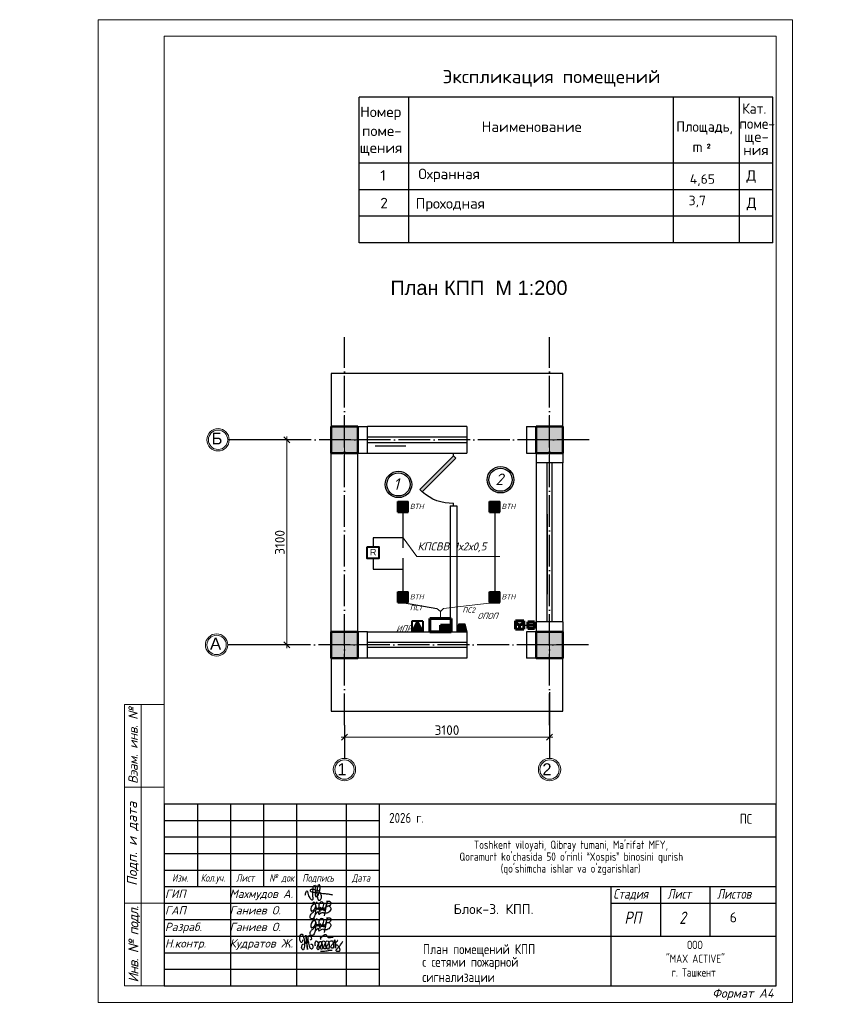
# Model space of a CAD drawing. Header units: millimetres. Extents: x 432047 to 29405049, y -633596 to -603809.
# Tile 2 of 8: x 523756 to 548511, y -633567 to -603809. Entities that reach past the tile are written whole.
import ezdxf

# ---------------------------------------------------------------- set-up
doc = ezdxf.new("R2010")
doc.units = ezdxf.units.MM
doc.linetypes.add('ACAD_ISO04W100', pattern=[30, 24, -3, 0, -3])
doc.linetypes.add('CENTER', pattern=[50.8, 31.75, -6.35, 6.35, -6.35])
for name, color, linetype in [('-SBugo-СТН-Телекамеры', 174, 'Continuous'), ('ELE. Текст (Text) RU', 7, 'Continuous'), ('kolonn', 7, 'Continuous'), ('OS', 16, 'Continuous'), ('Пожар - надписи', 7, 'Continuous'), ('Рамка (Sheet frame)', 7, 'Continuous'), ('Тревожная кнопка', 1, 'Continuous')]:
    doc.layers.add(name, color=color, linetype=linetype)
for name, color, linetype, lineweight in [('FA.ПС', 1, 'Continuous', 40), ('HVA. Текст (Text) RU.0', 7, 'Continuous', 13), ('Лист4', 7, 'Continuous', 15), ('Пожар - Свето-звуковой оповещатель', 5, 'Continuous', 25), ('ПС', 1, 'Continuous', 40), ('текст', 7, 'Continuous', 25), ('ТХ. штамп', 7, 'Continuous', 25), ('Фундамент', 133, 'Continuous', 50)]:
    doc.layers.add(name, color=color, linetype=linetype, lineweight=lineweight)
doc.styles.add('Gost_AW', font='isocpeui.ttf', dxfattribs={"width": 0.985, "height": 300})
doc.styles.add('RomanS', font='romans.shx')
doc.styles.add('SPDS', font='spds.shx', dxfattribs={"width": 0.8, "height": 250})
doc.styles.add('SPDS1', font='spds.shx', dxfattribs={"width": 0.8})
doc.styles.get("Standard").update_dxf_attribs({"font": 'arial.ttf'})
doc.styles.add('style1', font='isocpeui.ttf', dxfattribs={"height": 80})
doc.styles.add('style2', font='isocpeui.ttf', dxfattribs={"height": 300})
doc.styles.add('style4', font='isocpeur.ttf', dxfattribs={"height": 350})
doc.styles.add('ViTEXT', font='isocpeur.ttf')
doc.styles.add('ГОСТ', font='isocpeur.ttf', dxfattribs={"oblique": 15, "height": 3.5})
doc.styles.add('ГОСТ 250', font='isocpeui.ttf', dxfattribs={"height": 250})
doc.styles.add('ГОСТ 300', font='isocpeur.ttf', dxfattribs={"width": 0.8, "height": 300})
doc.dimstyles.new('1-100$0', dxfattribs={"dimtxt": 290, "dimasz": 180, "dimexe": 100, "dimexo": 150, "dimgap": 70, "dimtad": 1, "dimdec": 1, "dimzin": 9, "dimtxsty": 'ViTEXT', "dimblk": 'OBLIQUE', "dimcen": -300, "dimdle": 100, "dimaunit": 1, "dimadec": 3, "dimazin": 2, "dimtm": 1e-09, "dimtfac": 1, "dimtdec": 1, "dimtix": 1, "dimtmove": 2, "dimatfit": 3, "dimfxl": 0, "dimlwd": 15, "dimlwe": 15, "dimarcsym": 0})

# ---------------------------------------------------------------- blocks, each defined once
blk = doc.blocks.new('jfgjhsdf')
blk.add_hatch(color=1).paths.add_polyline_path([(-593, 731), (-637, 687), (0, 50), (44, 94)])
at = {"color": 1}
for p, q in [((0, 1000), (0, 950)), ((0, 50), (0, 0))]:
    blk.add_line(p, q, dxfattribs=at)
blk.add_lwpolyline([(0, 50), (-637, 687), (-593, 731), (44, 94), (0, 50)], dxfattribs=at)
blk.add_arc((-33, 130), 821, 87.662, 132.9147, dxfattribs=at)
blk = doc.blocks.new('ghsdd')
at = {"ltscale": 50}
h = blk.add_hatch(color=256, dxfattribs=at)
h.paths.add_polyline_path([(0, 200), (-200, 200), (-200, 0), (0, 0)])
h.paths.add_polyline_path([(200, 0), (200, 200), (0, 200), (0, 0)])
h.paths.add_polyline_path([(0, 0), (-200, 0), (-200, -200), (0, -200)])
h.paths.add_polyline_path([(0, 0), (0, -200), (200, -200), (200, 0)])
at = {"lineweight": 0}
for p, q in [((0, -374), (0, 374)), ((-374, 0), (374, 0))]:
    blk.add_line(p, q, dxfattribs=at)
at = {"lineweight": 50, "ltscale": 50}
blk.add_lwpolyline([(200, 200), (200, -200), (-200, -200), (-200, 200), (200, 200)], dxfattribs=at)
blk = doc.blocks.new('_Oblique')
at = {"color": 0, "linetype": 'ByBlock', "lineweight": -2}
blk.add_line((-0.5, -0.5), (0.5, 0.5), dxfattribs=at)
blk = doc.blocks.new('*D871')
at = {"layer": 'Defpoints', "color": 0, "lineweight": 20, "ltscale": 0.2, "transparency": 16777216}
for p in [(533578, -625368), (539778, -625368), (539778, -625495)]:
    blk.add_point(p, dxfattribs=at)
at = {"layer": 'Фундамент', "color": 0, "lineweight": 15, "ltscale": 0.2, "transparency": 16777216}
for p, q in [((533478, -625495), (539878, -625495)), ((533578, -625518), (533578, -625595)), ((539778, -625518), (539778, -625595))]:
    blk.add_line(p, q, dxfattribs=at)
at = {"layer": 'Фундамент', "color": 0, "lineweight": 15, "ltscale": 0.2, "transparency": 16777216, "xscale": 180, "yscale": 180, "zscale": 180, "rotation": 180}
blk.add_blockref('_Oblique', (533578, -625495), dxfattribs=at)
at = {"layer": 'Фундамент', "color": 0, "lineweight": 15, "ltscale": 0.2, "transparency": 16777216, "xscale": 180, "yscale": 180, "zscale": 180}
blk.add_blockref('_Oblique', (539778, -625495), dxfattribs=at)
at = {"layer": 'Фундамент', "color": 0, "lineweight": 20, "ltscale": 0.2, "transparency": 16777216, "insert": (536678, -625280), "char_height": 290, "attachment_point": 5, "style": 'ViTEXT'}
blk.add_mtext('3100', dxfattribs=at)
blk = doc.blocks.new('*D872')
at = {"layer": 'Defpoints', "color": 0, "lineweight": 20, "ltscale": 0.2, "transparency": 16777216}
for p in [(531711, -616506), (531838, -616506), (531711, -622706)]:
    blk.add_point(p, dxfattribs=at)
at = {"layer": 'Фундамент', "color": 0, "lineweight": 15, "ltscale": 0.2, "transparency": 16777216}
for p, q in [((531838, -622806), (531838, -616406)), ((531861, -616506), (531938, -616506)), ((531861, -622706), (531938, -622706))]:
    blk.add_line(p, q, dxfattribs=at)
at = {"layer": 'Фундамент', "color": 0, "lineweight": 15, "ltscale": 0.2, "transparency": 16777216, "xscale": 180, "yscale": 180, "zscale": 180}
for p, rotation in [((531838, -616506), 90), ((531838, -622706), 270)]:
    blk.add_blockref('_Oblique', p, dxfattribs=dict(at, rotation=rotation))
at = {"layer": 'Фундамент', "color": 0, "lineweight": 20, "ltscale": 0.2, "transparency": 16777216, "insert": (531623, -619606), "char_height": 290, "attachment_point": 5, "rotation": 90, "style": 'ViTEXT'}
blk.add_mtext('3100', dxfattribs=at)
blk = doc.blocks.new('A$C113E50ED')
at = {"layer": '-SBugo-СТН-Телекамеры', "linetype": 'Continuous', "lineweight": 30, "ltscale": 10, "true_color": 0xffffff}
h = blk.add_hatch(color=7, dxfattribs=at)
h.dxf.hatch_style = 1
h.paths.add_polyline_path([(281, 237), (-299, 237), (-299, -343), (281, -343)])
at = {"color": 1, "ltscale": 2}
for p, q in [((-299, 237), (281, 237)), ((-299, -343), (-299, 237)), ((-299, 237), (281, 237)), ((281, -343), (281, 237)), ((-299, -343), (281, -343))]:
    blk.add_line(p, q, dxfattribs=at)
at = {"layer": 'FA.ПС', "color": 1, "lineweight": 30, "ltscale": 2}
for p, q in [((79, 205), (-140, 25)), ((-140, 25), (103, -113)), ((103, -113), (-116, -292))]:
    blk.add_line(p, q, dxfattribs=at)
blk = doc.blocks.new('A$C5AE31C8E')
at = {"layer": 'Тревожная кнопка', "ltscale": 300, "true_color": 0xffffff}
h = blk.add_hatch(color=7, dxfattribs=at)
h.dxf.hatch_style = 1
h.paths.add_polyline_path([(0, 143), (-152, -143), (152, -143)])
at = {"layer": 'Тревожная кнопка', "lineweight": 40}
for p, q in [((152, 143), (-152, 143)), ((-152, 143), (-152, -143)), ((0, 143), (-152, -143)), ((0, 143), (152, -143)), ((152, 143), (152, -143)), ((152, -143), (-152, -143)), ((0, -134), (0, -26))]:
    blk.add_line(p, q, dxfattribs=at)
blk.add_arc((0, 27), 52.5, 192.8151, 347.1849, dxfattribs=at)
blk = doc.blocks.new('Пожар извещатель световой')
at = {"layer": 'Пожар - Свето-звуковой оповещатель', "linetype": 'Continuous', "lineweight": 30, "ltscale": 300, "true_color": 0x000000}
h = blk.add_hatch(color=18, dxfattribs=at)
h.dxf.hatch_style = 1
h.paths.add_polyline_path([(164, 218), (-164, 218), (-273, -218), (273, -218)])
h.paths.add_polyline_path([(-154, 201), (-40, 200), (-139, -203), (-254, -202)], flags=16)
h.paths.add_polyline_path([(-16, 200), (155, 201), (254, -202), (-115, -202)], flags=16)
at = {"layer": 'Пожар - Свето-звуковой оповещатель'}
h = blk.add_hatch(color=40, dxfattribs=at)
h.dxf.hatch_style = 1
h.paths.add_polyline_path([(-260, -208), (0, -208), (0, 208), (-156, 208)])
h.paths.add_polyline_path([(0, -208), (260, -208), (156, 208), (0, 208)])
at = {"layer": 'Пожар - Свето-звуковой оповещатель', "linetype": 'Continuous', "lineweight": 30, "ltscale": 300, "true_color": 0x000000}
h = blk.add_hatch(color=18, dxfattribs=at)
h.dxf.hatch_style = 1
h.paths.add_polyline_path([(153, 208), (-30, 206), (-134, -210), (257, -208)])
h.paths.add_polyline_path([(-33, 200), (155, 201), (254, -203), (-132, -203)], flags=16)
h.paths.add_polyline_path([(-30, 206), (-152, 208), (-256, -209), (-134, -210)])
h.paths.add_polyline_path([(-32, 200), (-131, -202), (-254, -202), (-154, 201)], flags=16)
at = {"layer": 'Пожар - Свето-звуковой оповещатель', "color": 40, "lineweight": 18, "ltscale": 15, "const_width": 20.8}
blk.add_lwpolyline([(-156, 208), (156, 208), (260, -208), (-260, -208)], close=True, dxfattribs=at)
at = {"layer": 'Пожар - Свето-звуковой оповещатель', "color": 18, "linetype": 'Continuous', "lineweight": 30, "ltscale": 300, "true_color": 0x000000}
for points in [[(-273, -218), (-164, 218), (164, 218), (273, -218)], [(-254, -202), (-154, 201), (-40, 200), (-139, -202)]]:
    blk.add_lwpolyline(points, close=True, dxfattribs=at)
at = {"layer": 'Пожар - Свето-звуковой оповещатель', "color": 40, "lineweight": 18, "ltscale": 15, "const_width": 41.6}
blk.add_lwpolyline([(-156, -208), (-52, 208)], dxfattribs=at)
at = {"layer": 'Пожар - Свето-звуковой оповещатель', "color": 18, "linetype": 'Continuous', "lineweight": 30, "ltscale": 300, "true_color": 0x000000}
blk.add_lwpolyline([(-33, 201), (156, 201), (254, -203), (-132, -203), (-33, 198)], dxfattribs=at)
blk = doc.blocks.new('Штамп боковой')
at = {"layer": 'Рамка (Sheet frame)', "color": 7, "lineweight": -2}
for p, q in [((0.65, 85), (12.65, 85)), ((0.65, 85), (0.65, 0)), ((5.65, 85), (5.65, 0)), ((12.65, 0), (12.65, 85)), ((0.65, 60), (12.65, 60)), ((0.65, 25), (12.65, 25)), ((0.65, 0), (12.65, 0))]:
    blk.add_line(p, q, dxfattribs=at)
at = {"layer": 'Рамка (Sheet frame)', "color": 7, "lineweight": -2, "rotation": 90, "style": 'ГОСТ'}
for s, insert, char_height, width, attachment_point in [('{\\T0.95;\\C256;Вэам. инв. №}', (1.8, 61.01), 2.8, 25, 1), ('{\\C256;Подп. и дата}', (3.12, 42.91), 3, 28.9392, 5), ('{\\T0.9;\\C256;Инв. № подл.}', (1.8, 1.01), 3, 28.7362, 1)]:
    blk.add_mtext(s, dxfattribs=dict(at, insert=insert, char_height=char_height, width=width, attachment_point=attachment_point))
blk = doc.blocks.new('A4')
at = {"layer": 'Рамка (Sheet frame)', "color": 7, "lineweight": 20}
for p, q in [((0, 297), (210, 297)), ((0, 297), (0, 0)), ((210, 297), (210, 0)), ((20, 292), (205, 292)), ((20, 292), (20, 5)), ((205, 292), (205, 5)), ((20, 60), (20, 5)), ((20, 5), (205, 5)), ((0, 0), (210, 0))]:
    blk.add_line(p, q, dxfattribs=at)
blk.add_blockref('Штамп боковой', (7.35, 5), dxfattribs=at)
at = {"layer": 'Рамка (Sheet frame)', "color": 6, "ltscale": 0.3, "insert": (194.97, 2.41), "char_height": 2.7, "width": 22.1779, "attachment_point": 5, "style": 'ГОСТ'}
blk.add_mtext('Формат А4', dxfattribs=at)
blk = doc.blocks.new('A$C4c4061ee')
at = {"color": 184, "lineweight": 30}
blk.add_spline([(-39.7, -7.1), (-36.8, 4), (-34, 7.9), (-31.2, -0.1), (-24.1, -16.2), (-16.7, -23.5), (-13.9, -23.5), (-12.5, -17.9), (-12.5, 12.7), (-8.3, 24.8), (-4.4, 27), (-3.4, 21.4), (-5.7, 12.9), (-4.4, 8), (-4.4, -10), (-2, -12.6), (3.3, -10), (9.6, 6.1), (12.6, 19.5), (7.6, 28.9), (4.7, 26.6), (2.4, 16.6), (1.1, -1.2), (2.9, -14.2), (6.8, -24.8), (10.9, -24.8), (15, -21.3), (16.5, -17.2), (16.5, -9.9), (12, 2), (5.9, 7.4), (-2.7, 10.3), (-10, 12.1), (-17, 12.1), (-21.5, 11.2), (-22.5, 7.7), (-20, 5.4), (-14, 3.7), (-0.7, 1.8), (11, 0.5), (22.2, -1.2), (37.6, -2.6), (43.5, -3.6), (49.3, -4.5), (54.9, -6.4)], degree=3, dxfattribs=at)
blk = doc.blocks.new('x2')
at = {"color": 184, "lineweight": 30}
for points in [[(78585, 16823), (78585, 16800), (78578, 16780), (78566, 16779), (78552, 16793), (78544, 16821), (78544, 16860), (78552, 16896), (78564, 16910), (78580, 16912), (78601, 16877), (78616, 16818), (78621, 16768), (78619, 16720), (78611, 16676), (78602, 16660), (78593, 16657), (78581, 16669), (78573, 16701), (78576, 16724), (78584, 16740), (78594, 16748), (78603, 16750)], [(78621, 16751), (78648, 16780), (78651, 16827), (78645, 16873), (78641, 16894), (78640, 16890), (78642, 16883), (78649, 16847), (78651, 16827), (78656, 16789), (78660, 16746), (78664, 16706), (78667, 16672), (78670, 16661), (78668, 16666), (78667, 16673), (78662, 16732), (78659, 16755), (78657, 16779), (78656, 16786), (78664, 16778), (78674, 16781), (78681, 16806), (78681, 16850), (78685, 16876), (78696, 16889), (78711, 16888), (78728, 16865), (78731, 16843), (78727, 16825), (78716, 16823), (78709, 16824)], [(78681, 16802), (78685, 16767), (78695, 16721), (78707, 16692), (78720, 16679), (78739, 16676), (78754, 16683), (78761, 16706), (78756, 16725), (78748, 16738), (78736, 16746), (78724, 16744), (78721, 16737)], [(78797, 16717), (78799, 16789), (78806, 16801), (78818, 16800), (78841, 16772), (78848, 16732), (78854, 16681), (78849, 16663), (78835, 16661), (78825, 16677), (78828, 16710), (78841, 16744), (78856, 16774), (78870, 16795), (78889, 16793), (78903, 16760), (78909, 16701), (78909, 16673), (78892, 16667), (78877, 16683), (78882, 16713), (78895, 16740), (78901, 16769), (78910, 16791), (78930, 16803), (78950, 16791), (78958, 16755), (78963, 16717), (78965, 16682), (78952, 16673), (78932, 16676), (78931, 16706), (78946, 16742), (78966, 16782), (78978, 16800), (79002, 16799), (79017, 16771), (79021, 16716), (79017, 16685), (79006, 16671), (78991, 16674), (78983, 16708), (78998, 16742), (79019, 16775), (79039, 16800), (79068, 16805), (79086, 16776), (79091, 16716), (79082, 16687), (79061, 16684), (79050, 16697), (79066, 16740), (79088, 16767), (79107, 16798), (79110, 16823), (79111, 16819), (79125, 16691), (79125, 16695), (79121, 16755), (79122, 16767), (79132, 16785), (79154, 16805), (79162, 16810), (79158, 16808)], [(78886, 16827), (78881, 16847), (78905, 16877), (78937, 16904), (78959, 16908), (78977, 16898), (78986, 16880), (78997, 16864), (79013, 16858), (79041, 16860), (79061, 16865), (79080, 16864), (79086, 16862)], [(79121, 16760), (79131, 16746), (79145, 16737), (79160, 16728), (79174, 16710), (79187, 16686), (79192, 16665), (79190, 16644), (79182, 16633), (79161, 16630), (79145, 16632), (79135, 16643), (79134, 16657), (79144, 16670), (79157, 16684), (79172, 16700), (79187, 16716), (79206, 16740), (79225, 16769), (79240, 16791)], [(78879, 16636), (78919, 16635), (78966, 16642), (79009, 16647), (79042, 16654), (79068, 16654)]]:
    blk.add_spline(points, degree=3, dxfattribs=at)
blk = doc.blocks.new('Odil Ganiyev')
at = {"color": 184, "lineweight": 30}
for points, knots in [([(278093, -189111), (278063, -189124), (277979, -189180), (277976, -189469), (278121, -189357), (278159, -189260), (278167, -189222)], [0, 0, 0, 0, 84.01965, 319.3343, 434.006974, 519.963926, 519.963926, 519.963926, 519.963926]), ([(278167, -189222), (278181, -189151), (278171, -189084), (278111, -189103), (278093, -189111)], [526.826092, 526.826092, 526.826092, 526.826092, 665.559085, 706.396126, 706.396126, 706.396126, 706.396126]), ([(278396, -189316), (278466, -189243), (278495, -189145), (278487, -189009), (278378, -188944), (278332, -188998), (278319, -189020), (278305, -189050), (278280, -189134), (278300, -189288), (278388, -189386)], [0, 0, 0, 0, 210.331661, 341.544209, 437.993539, 521.209993, 521.209993, 521.209993, 602.643394, 823.015149, 823.015149, 823.015149, 823.015149]), ([(278617, -189118), (278680, -189058), (278780, -189127), (278817, -189262), (278675, -189400), (278595, -189412), (278531, -189410)], [498.211239, 498.211239, 498.211239, 498.211239, 560.962433, 628.560844, 789.184895, 992.203079, 992.203079, 992.203079, 992.203079]), ([(278604, -188939), (278630, -188908), (278658, -188890), (278746, -188897), (278776, -188980), (278743, -189054), (278691, -189101), (278617, -189118)], [0, 0, 0, 0, 59.301687, 137.83445, 232.671471, 306.955654, 371.443461, 371.443461, 371.443461, 371.443461])]:
    blk.add_open_spline(points, degree=3, knots=knots, dxfattribs=at)
for points in [[(278009, -189095), (278081, -189029), (278139, -189055), (278204, -188993)], [(278218, -189288), (278220, -189298), (278251, -189229), (278258, -189294), (278315, -189206), (278295, -189231), (278320, -189288), (278380, -189198), (278355, -189239), (278384, -189286), (278449, -189192), (278428, -189223), (278438, -189281), (278515, -189197), (278494, -189208), (278505, -189282), (278604, -188932), (278563, -189514)], [(278174, -189155), (278173, -189633), (278135, -189699), (278036, -189702), (278008, -189605), (278074, -189469), (278128, -189405), (278218, -189288)], [(278213, -189509), (278316, -189388), (278340, -189483), (278421, -189425), (278521, -189382)]]:
    blk.add_spline(points, degree=3, dxfattribs=at)
blk = doc.blocks.new('sdfbee333')
for name, p, xscale, yscale, zscale in [('A$C4c4061ee', (-5236, 1235), 8.662286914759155, 8.662286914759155, 8.662286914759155), ('x2', (-151986, -31497), 1.86192246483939, 1.86192246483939, 1.86192246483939)]:
    blk.add_blockref(name, p, dxfattribs=dict(xscale=xscale, yscale=yscale, zscale=zscale))
at = {"xscale": 0.7425847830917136, "yscale": 0.7425847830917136, "zscale": 0.7425847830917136, "rotation": 351.5695638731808}
for p in [(-189002, 170084), (-189002, 169584)]:
    blk.add_blockref('Odil Ganiyev', p, dxfattribs=at)
at = {"ltscale": 100, "style": 'ГОСТ 300', "width": 0.8}
for s, p in [('2026 г.', (-3042, 3357)), ('ПС', (7559, 3328))]:
    blk.add_text(s, height=300, dxfattribs=at).set_placement(p)
at = {"linetype": 'Continuous', "lineweight": 25, "style": 'ГОСТ 250'}
for s, p in [('ГИП', (-9822, 1088)), ('Махмудов А.', (-7867, 1088)), ('ГАП', (-9822, 588)), ('Ганиев О.', (-7867, 588)), ('Разраб.', (-9823, 88)), ('Ганиев О.', (-7867, 88)), ('Н.контр.', (-9822, -412)), ('Кудратов Ж.', (-7867, -412))]:
    blk.add_text(s, height=250, dxfattribs=at).set_placement(p)
at = {"ltscale": 100, "insert": (-3261, 2821), "char_height": 250, "width": 11326.72, "attachment_point": 1, "line_spacing_factor": 0.862598, "style": 'ГОСТ 300'}
blk.add_mtext("\\pi2783.35799;Toshkent viloyati, Qibray tumani, Ma'rifat MFY, \\P\\pi2343.35799;Qoramurt ko'chasida 50 o'rinli “Xospis” binosini qurish \\P\\pi3593.35799;(qo'shimcha ishlar va o'zgarishlar) ", dxfattribs=at)
at = {"color": 5, "insert": (7364, 500), "char_height": 300, "width": 1500, "attachment_point": 5, "style": 'style4'}
blk.add_mtext('6', dxfattribs=at)
at = {"ltscale": 100, "insert": (3140, -206), "char_height": 250, "width": 6095.63, "attachment_point": 1, "style": 'ГОСТ 300'}
blk.add_mtext('\\pi2827.81725;ООО \\P\\pi2187.81725;"MAX ACTIVE" \\P\\pi2357.81725;г. Ташкент', dxfattribs=at)
at = {"layer": 'текст', "color": 0, "lineweight": 25, "insert": (114, 750), "char_height": 300, "width": 7000, "attachment_point": 5, "style": 'style4'}
blk.add_mtext('Блок-3. КПП.', dxfattribs=at)

msp = doc.modelspace()

# ---------------------------------------------------------------- hatches: boundary and pattern name
at = {"linetype": 'ByBlock', "lineweight": 60}
msp.add_hatch(color=3, dxfattribs=at).paths.add_polyline_path([(536800, -622305.56), (536800, -622105.56), (536480, -622105.56), (536480, -622305.56)])

# ---------------------------------------------------------------- linework, layer by layer
for p, q in [((534026.32, -610549.2), (534026.32, -606149.2)), ((546530, -606149.2), (534026.32, -606149.2)), ((535526.32, -610549.2), (535526.32, -606149.2)), ((543526.32, -610549.2), (543526.32, -606149.2)), ((545526.32, -610549.2), (545526.32, -606149.2)), ((546527.76, -610549.2), (546530, -606149.2)), ((546527.76, -608149.2), (534026.32, -608149.2)), ((546527.76, -608149.2), (534026.32, -608149.2)), ((546527.76, -608949.2), (534026.32, -608949.2)), ((546527.76, -609749.2), (534026.32, -609749.2)), ((546527.76, -610549.2), (534026.32, -610549.2)), ((528130, -627508.66), (546630, -627508.66)), ((528130, -627508.66), (528130, -633008.66)), ((529130, -627508.66), (529130, -630008.66)), ((530130, -627508.66), (530130, -633008.66)), ((531130, -627508.66), (531130, -630008.66)), ((532130, -627508.66), (532130, -633008.66)), ((533630, -627508.66), (533630, -633008.66)), ((534630, -627508.66), (534630, -633008.66)), ((528130, -628008.66), (534630, -628008.66)), ((528130, -628508.66), (534630, -628508.66)), ((534630, -628508.66), (546630, -628508.66)), ((528130, -629008.66), (534630, -629008.66)), ((528130, -629508.66), (534630, -629508.66)), ((528130, -630008.66), (546630, -630008.66)), ((541630, -630008.66), (541630, -633008.66)), ((543130, -630008.66), (543130, -630508.66)), ((543130, -630008.66), (543130, -631508.66)), ((543130, -630008.66), (543130, -631508.66)), ((544630, -630008.66), (544630, -630508.66)), ((544630, -630008.66), (544630, -631508.66)), ((544630, -630008.66), (544630, -631508.66)), ((528130, -630508.66), (534630, -630508.66)), ((541630, -630508.66), (546630, -630508.66)), ((528130, -631008.66), (534630, -631008.66)), ((528130, -631508.66), (546630, -631508.66)), ((528130, -632008.66), (534630, -632008.66)), ((528130, -632508.66), (534630, -632508.66))]:
    msp.add_line(p, q)
at = {"color": 7, "lineweight": 30}
for p, q in [((533177.88, -616105.69), (534277.88, -616105.69)), ((533177.88, -623105.69), (533177.88, -616105.69)), ((534277.88, -616905.69), (534277.88, -616105.69)), ((539077.88, -616105.69), (539077.88, -616905.69)), ((539077.88, -616105.69), (540177.88, -616105.69)), ((540177.88, -616105.69), (540177.88, -617205.69)), ((533977.88, -616905.69), (534277.88, -616905.69)), ((533977.88, -622305.69), (533977.88, -616905.69)), ((539077.88, -616905.69), (539377.88, -616905.69)), ((539377.88, -616905.69), (539377.88, -617205.69)), ((540177.88, -617205.69), (539377.88, -617205.69)), ((540177.88, -622005.69), (539377.88, -622005.69)), ((539377.88, -622005.69), (539377.88, -622305.69)), ((540177.88, -622005.69), (540177.88, -623105.69)), ((534277.88, -622305.69), (533977.88, -622305.69)), ((534277.88, -623105.69), (534277.88, -622305.69)), ((539377.88, -622305.69), (539077.88, -622305.69)), ((539077.88, -622305.69), (539077.88, -623105.69)), ((534277.88, -623105.69), (533177.88, -623105.69)), ((540177.88, -623105.69), (539077.88, -623105.69))]:
    msp.add_line(p, q, dxfattribs=at)
at = {"color": 7}
for p, q in [((537277.88, -616105.69), (534277.88, -616105.69)), ((537277.88, -616105.69), (537277.88, -616905.69)), ((537277.88, -616425.69), (534277.88, -616425.69)), ((534277.88, -616585.69), (537277.88, -616585.69)), ((534277.88, -616905.69), (537277.88, -616905.69)), ((539377.88, -617205.69), (539377.88, -622005.69)), ((539697.88, -617205.69), (539697.88, -622005.69)), ((539857.88, -622005.69), (539857.88, -617205.69)), ((540177.88, -622005.69), (540177.88, -617205.69)), ((536777.88, -618505.69), (536777.88, -622305.69)), ((536777.88, -618505.69), (536977.88, -618505.69)), ((536977.88, -618505.69), (536977.88, -622305.69)), ((534277.88, -622305.69), (537277.88, -622305.69)), ((537277.88, -622305.69), (537277.88, -623105.69)), ((534277.88, -622625.69), (537277.88, -622625.69)), ((537277.88, -622785.69), (534277.88, -622785.69)), ((537277.88, -623105.69), (534277.88, -623105.69))]:
    msp.add_line(p, q, dxfattribs=at)
at = {"color": 0}
msp.add_line((534508.61, -616687.07), (535428.61, -616687.07), dxfattribs=at)
at = {"color": 1, "lineweight": 25}
for p, q in [((535507.73, -618369.85), (535348.81, -618369.85)), ((535507.73, -618687.68), (535507.73, -618369.85)), ((538280.07, -618369.85), (538121.15, -618369.85)), ((538280.07, -618687.68), (538280.07, -618369.85)), ((535336.99, -618687.68), (535507.73, -618687.68)), ((538109.33, -618687.68), (538280.07, -618687.68)), ((535507.73, -621101.65), (535348.81, -621101.65)), ((535507.73, -621419.48), (535507.73, -621101.65)), ((538280.07, -621101.65), (538121.15, -621101.65)), ((538280.07, -621419.48), (538280.07, -621101.65)), ((535336.99, -621419.48), (535507.73, -621419.48)), ((538109.33, -621419.48), (538280.07, -621419.48))]:
    msp.add_line(p, q, dxfattribs=at)
at = {"color": 1}
for p, q in [((535348.81, -619769.57), (535348.81, -618687.68)), ((538121.15, -618687.68), (538121.15, -621101.65)), ((539711.15, -618757.68), (539711.15, -621171.65))]:
    msp.add_line(p, q, dxfattribs=at)
at = {"color": 242, "lineweight": 25, "true_color": 0xcd2027}
for p, q in [((535350.45, -619470.86), (534444.04, -619470.86)), ((534444.04, -619470.86), (534444.04, -619766.42)), ((535348.81, -619769.57), (535350.45, -619470.86)), ((534444.04, -620084.25), (534444.04, -620416.16)), ((535348.81, -621101.65), (535348.81, -620087.4)), ((534444.04, -620416.16), (535348.81, -620416.16)), ((535336.99, -621419.48), (536370, -621600)), ((539000, -622105), (539124.15, -622105))]:
    msp.add_line(p, q, dxfattribs=at)
at = {"color": 6, "lineweight": 60}
for p, q in [((536160, -621905.56), (536800, -621905.56)), ((536160, -622305.56), (536160, -621905.56)), ((536800, -621905.56), (536800, -622305.56)), ((539000, -621980), (538750, -621980)), ((538750, -621980), (538750, -622230)), ((538750, -622230), (539000, -622230)), ((539000, -622230), (539000, -621980)), ((539324.15, -622005), (539124.15, -622005)), ((539124.15, -622005), (539124.15, -622205)), ((539124.15, -622205), (539324.15, -622205)), ((539324.15, -622205), (539324.15, -622005)), ((536800, -622305.56), (536160, -622305.56))]:
    msp.add_line(p, q, dxfattribs=at)
at = {"color": 3, "linetype": 'ByBlock', "lineweight": 60}
for p, q in [((536800, -622105.56), (536480, -622105.56)), ((536480, -622105.56), (536480, -622305.56)), ((536800, -622305.56), (536800, -622105.56)), ((538875, -622097.85), (538875, -622230)), ((539144.97, -622105), (539296.46, -622105))]:
    msp.add_line(p, q, dxfattribs=at)
at = {"color": 7}
for points in [[(540177.88, -616105.69), (540177.88, -614505.69), (533177.88, -614505.69), (533177.88, -616105.69)], [(533177.88, -623105.69), (533177.88, -624705.69), (540177.88, -624705.69), (540177.88, -623105.69)]]:
    msp.add_lwpolyline(points, dxfattribs=at)
msp.add_lwpolyline([(528130, -633008.66), (546630, -633008.66), (546630, -627508.66)])
msp.add_lwpolyline([(528130, -633008.66), (546630, -633008.66), (546630, -627508.66)])
msp.add_lwpolyline([(528130, -633008.66), (546630, -633008.66), (546630, -627508.66)])
msp.add_lwpolyline([(528130, -633008.66), (546630, -633008.66), (546630, -627508.66)])
at = {"color": 1, "lineweight": 30}
for centre, radius in [((535210.04, -617853.55), 400), ((538296.46, -617712.84), 400), ((538296.46, -617712.84), 350), ((535210.04, -617853.55), 350)]:
    msp.add_circle(centre, radius, dxfattribs=at)
at = {"color": 3, "linetype": 'ByBlock', "lineweight": 60}
msp.add_arc((538875, -621980), 117.85, 180, 0, dxfattribs=at)
at = {"layer": 'OS', "color": 7, "linetype": 'ACAD_ISO04W100', "ltscale": 40}
for p, q in [((533577.88, -625134.95), (533577.88, -613405.99)), ((539777.88, -625134.95), (539777.88, -613405.99)), ((540973.97, -616505.69), (532048.26, -616505.69)), ((540953.97, -622705.69), (532048.26, -622705.69))]:
    msp.add_line(p, q, dxfattribs=at)
at = {"layer": 'OS', "color": 7}
for p, q in [((532048.26, -616505.69), (530048.26, -616505.69)), ((532048.26, -622705.69), (530048.26, -622705.69)), ((539777.88, -624134.95), (539777.88, -626134.95)), ((533577.88, -625134.95), (533577.88, -626134.95))]:
    msp.add_line(p, q, dxfattribs=at)
at = {"layer": 'OS', "color": 7, "lineweight": 0}
for centre, radius in [((529755.22, -616505.69), 337.5), ((529755.22, -616505.69), 292.5), ((529710.76, -622705.69), 337.5), ((529710.76, -622705.69), 292.5), ((533577.88, -626472.45), 337.5), ((533577.88, -626472.45), 292.5), ((539777.88, -626472.45), 337.5), ((539777.88, -626472.45), 292.5)]:
    msp.add_circle(centre, radius, dxfattribs=at)
at = {"layer": 'ПС', "color": 18, "linetype": 'Continuous', "lineweight": 40, "ltscale": 10, "true_color": 0x000000}
msp.add_lwpolyline([(534259.01, -619744.78), (534613.2, -619744.78), (534613.2, -620092.48), (534259.01, -620092.48)], close=True, dxfattribs=at)
at = {"layer": 'Фундамент', "color": 0, "lineweight": 20, "ltscale": 0.2}
for p, q in [((535350.45, -619470.86), (535770, -620030)), ((535770, -620030), (538280, -620030)), ((536480, -621690), (536370, -621600)), ((536480, -621690), (536570, -621600)), ((536570, -621600), (538121.15, -621419.48)), ((536480, -621905.56), (536480, -621690))]:
    msp.add_line(p, q, dxfattribs=at)

# ---------------------------------------------------------------- block references
at = {"color": 7, "xscale": -1.600000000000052, "yscale": 1.600000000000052, "zscale": 1.600000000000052, "rotation": 180}
msp.add_blockref('jfgjhsdf', (536877.88, -616905.69), dxfattribs=at)
for p in [(511734.05, -631439.82), (537971.53, -631439.82)]:
    msp.add_blockref('sdfbee333', p)
at = {"layer": 'kolonn', "color": 7, "xscale": 2, "yscale": 2, "zscale": 2}
for p in [(533577.88, -616505.69), (539777.88, -616505.69), (533577.88, -622705.69), (539777.88, -622705.69)]:
    msp.add_blockref('ghsdd', p, dxfattribs=at)
at = {"layer": 'Пожар - надписи', "color": 7, "lineweight": 30, "ltscale": 300}
for name, p, xscale, yscale, zscale in [('A$C5AE31C8E', (535777.88, -622148.77), 1.09649122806, 1.09649122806, 1.09649122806), ('Пожар извещатель световой', (537127.73, -622185.95), 0.5482456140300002, 0.5482456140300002, 0.5482456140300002)]:
    msp.add_blockref(name, p, dxfattribs=dict(at, xscale=xscale, yscale=yscale, zscale=zscale))
at = {"layer": 'ПС', "color": 9, "linetype": 'Continuous', "lineweight": 30, "ltscale": 10, "true_color": 0xc7c8ca, "xscale": 0.5485533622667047, "yscale": 0.5485533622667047, "zscale": 0.5485533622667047}
for p in [(535353.69, -618499.6), (538126.03, -618499.6), (535353.69, -621231.4), (538126.03, -621231.4)]:
    msp.add_blockref('A$C113E50ED', p, dxfattribs=at)
at = {"layer": 'Рамка (Sheet frame)', "ltscale": 2, "xscale": 100, "yscale": 100, "zscale": 100}
msp.add_blockref('A4', (526130, -633508.66), dxfattribs=at)

# ---------------------------------------------------------------- texts
at = {"style": 'RomanS'}
for s, height, p in [('Экспликация помещений', 400, (536542.34, -605727.96)), ('Номер', 316.8, (534051.53, -606752.73)), ('Наименование', 316.8, (537727.06, -607201.04)), ('поме-', 316.8, (534107.48, -607325.68)), ('ще-', 316.8, (545665.09, -607501.27)), ('щения', 316.8, (534037.54, -607835.74)), ('m', 316.8, (544099.29, -607809.08)), ('²', 316.8, (544513.53, -607871.64)), ('ния', 316.8, (545637.27, -607904.39)), ('1', 316.8, (534663.01, -608672.13)), ('Охранная', 316.8, (535810.15, -608628.75)), ('4,65', 288, (544018.99, -608768.92)), ('Д', 316.8, (545732.49, -608674.69)), ('3,7', 288, (543984.93, -609416.92)), ('2', 316.8, (534663.01, -609507.63)), ('Проходная', 316.8, (535729.5, -609520.06)), ('Д', 316.8, (545740.55, -609504.66))]:
    msp.add_text(s, height=height, dxfattribs=at).set_placement(p)
for s, height, style, width, p in [('Кат.', 316.8, 'RomanS', 0.9, (545602.49, -606653.32)), ('Площадь,', 316.8, 'RomanS', 0.9, (543613.02, -607198.03)), ('поме-', 316.8, 'RomanS', 0.9, (545519.36, -607107.72)), ('Изм.', 225, 'style1', 0.8, (528367.14, -629859.09)), ('Кол.уч.', 225, 'style1', 0.8, (529231.75, -629859.09)), ('Лист', 225, 'style1', 0.8, (530301.68, -629859.09)), ('№ док', 225, 'style1', 0.8, (531305.24, -629859.09)), ('Подпись', 225, 'style1', 0.8, (532305.24, -629859.09)), ('Дата', 225, 'style1', 0.8, (533805.24, -629859.09)), ('Стадия', 297, 'style1', 0.8, (541708.02, -630376.8)), ('Лист', 297, 'style1', 0.8, (543344.64, -630376.8)), ('Листов', 297, 'style1', 0.8, (544844.64, -630376.8)), ('РП', 371.25, 'style1', 0.8, (542044.67, -631136.03)), ('2', 371.25, 'style1', 0.8, (543702.61, -631136.14))]:
    msp.add_text(s, height=height, dxfattribs=dict(style=style, width=width)).set_placement(p)
msp.add_text('План КПП  М 1:200', height=432).set_placement((534965.69, -612126.66))
at = {"color": 7, "ltscale": 50}
for s, p in [('Б', (529557.11, -616645.86)), ('А', (529512.65, -622845.86)), ('1', (533361.53, -626642.64)), ('2', (539561.53, -626642.64))]:
    msp.add_text(s, height=360, dxfattribs=at).set_placement(p)
at = {"color": 1, "style": 'style2'}
for s, p in [('1', (535055.39, -618016.54)), ('2', (538141.81, -617875.83))]:
    msp.add_text(s, height=350, dxfattribs=at).set_placement(p)
at = {"color": 7, "lineweight": 25, "style": 'Gost_AW', "oblique": 10, "width": 0.85}
for s, p in [('ОПОП ', (537593.97, -621921.34)), ('ИПР ', (535133.99, -622303.6))]:
    msp.add_text(s, height=185.746, dxfattribs=at).set_placement(p)
at = {"color": 242, "lineweight": 25, "true_color": 0xcd2027, "insert": (534345.94, -619803.33), "char_height": 197.37, "attachment_point": 1}
msp.add_mtext_dynamic_manual_height_columns('R', width=1875, gutter_width=12.5, heights=[1379.58], dxfattribs=at)
at = {"color": 0, "lineweight": 60, "insert": (535786.2, -619754.89), "char_height": 240, "width": 18043.8805, "attachment_point": 4, "style": 'ГОСТ'}
msp.add_mtext('КПСВВ 1х2х0,5', dxfattribs=at)
at = {"layer": 'ELE. Текст (Text) RU', "linetype": 'ByBlock', "ltscale": 0.5, "char_height": 109.6491, "width": 894.207, "attachment_point": 4, "line_spacing_factor": 0.3, "style": 'ГОСТ'}
for s, insert in [('{\\H1.4222x;ВТН}', (535554.23, -618518.15)), ('{\\H1.4222x;ВТН}', (535554.23, -618518.15)), ('{\\H1.4222x;ВТН}', (538326.57, -618518.15)), ('{\\H1.4222x;ВТН}', (535554.23, -621249.96)), ('{\\H1.4222x;ВТН}', (538326.57, -621249.96)), ('{\\H1.4222x;ПС1}', (535554.23, -621579.96)), ('{\\H1.4222x;ПС2}', (537144.23, -621649.96))]:
    msp.add_mtext(s, dxfattribs=dict(at, insert=insert))
at = {"layer": 'HVA. Текст (Text) RU.0', "color": 7, "linetype": 'CENTER', "attachment_point": 4, "style": 'SPDS1'}
for s, insert, char_height, width in [('\\pi18268.08077;{\\fISOCPEUR|b0|i0|c204|p34;ООО "MAX ACTIVE" }', (431852.39, -608342.71), 1585.7444, 51251.8696), ("\\pi959.55897;{\\fISOCPEUR|b0|i1|c204|p34;\\W1;\\C256;Toshkent viloyati, Qibray tumani, Ma'rifat MFY, \\P\\pi775.54382;Qoramurt ko'chasida 50 o'rinli “Xospis” binosini \\P\\pi10012.09685;qurish \\P\\pi3772.81655;(qo'shimcha ishlar va o'zgarishlar)} ", (446030.32, -616843.14), 700, 22624.2695)]:
    msp.add_mtext(s, dxfattribs=dict(at, insert=insert, char_height=char_height, width=width))
at = {"layer": 'Лист4', "color": 0, "insert": (502605.58, -605005.09), "char_height": 300, "width": 18023.3091, "attachment_point": 1, "style": 'ГОСТ'}
msp.add_mtext('\\pi6608.7;Общие указания\\P\\pi0;{\\H1.8333x; }\\P^IНастоящий проект разработан на основании задания на проектирование от заказчика.{\\H1.6481x;\\P^I}Рабочие чертежи разработаны в соответствии с действующими нормами, правилами и стандартами.{\\H1.6276x; }\\P^I{\\C256;Для предупреждения возможности развития пожара, проектом предусмотрено устройство системы охранно-пожарной сигнализации. \\P^IВ помещениях, контролируемых от пожара, приняты дымовые оптико-электронные извещатели ИП 212-41М, ручные пожарные извещатели ИПР 513-10.\\P^IПри срабатывании пожарных извещателей сигналы передаются на приборы приемно-контрольные "Гранд Магистр-12" (далее ППКОП Гранд Магистр-12"), которые необходимо установить в комнате охраны(по месту).\\P^IДля оповещения персонала о пожаре, в здании к ППКОП "Гранд Магистр-12" подключаются комбинированные оповещатели ОПОП 124-7.\\P^IПо степени обеспечения надежности электроснабжения электроприемники охранно-пожарной сигнализации относятся к первой категории.\\P^IДля бесперебойной работы системы охранно-пожарной сигнализации проектом предусмотрено резервное питание от встроенных аккумуляторов, которые обеспечивают питание вышеуказанной системы в дежурном режиме в течении 24ч и в режиме "Тревога" не менее 3ч. }\\P^IВдоль эвакуационных путей в коридорах к установке приняты {\\H1.6249x; }комбинированные оповещатели ОПОП 124-7, установленные на высоте не менее 2,3 м от уровня пола и не менее 0,15 м от уровня потолка.{\\H1.625x; }\\P^IОповещение о пожаре выполнено второго типа согласно ШНК 2.04.09-07 {\\H1.625x; }(Приложение 11).{\\H1.725x;\\P^I}Звуковые сигналы обеспечивают уровень звука не менее 75 ДБА на {\\H1.6792x; }расстоянии 3 м от оповещателя но не более 120 ДБА в любой точке, защищаемого помещения.{\\H1.631x; }\\P^IШлейфы оповещателей ОПОП 124-7 выполнить проводом ПУГНП 2х2,5.{\\H1.6248x; }\\P^IВсе электромонтажные работы вести в соответствии с ПУЭ-2007.{\\H1.6251x; \\P\\pi886.26;\\H0.61535x;\\C256; Также руководствоваться требованиями МСН 2.02.01-97 "Пожарная \\P\\pi0;безопасность зданий и сооружений".}', dxfattribs=at)
at = {"layer": 'ТХ. штамп', "color": 0, "style": 'SPDS'}
for s, p in [('План помещений КПП', (535952.35, -632050.55)), ('с сетями пожарной ', (535931.6, -632434.81)), ('сигнализации ', (535931.6, -632894.81))]:
    msp.add_text(s, height=300, dxfattribs=at).set_placement(p)

# ---------------------------------------------------------------- dimensions: what is measured, and where the dimension line sits
at = {"layer": 'Фундамент', "color": 7, "lineweight": 20, "ltscale": 0.2}
dim = msp.add_linear_dim(base=(531838.07, -616505.69), p1=(531711.08, -622705.69), p2=(531711.08, -616505.69), angle=90, text='3100', dimstyle='1-100$0', override={"dimfxl": 1.25}, dxfattribs=at)
dim.commit()
dim.dimension.update_dxf_attribs({"geometry": '*D872', "text_midpoint": (531623.07, -619605.69)})
dim = msp.add_linear_dim(base=(539777.88, -625495.33), p1=(533577.88, -625368.48), p2=(539777.88, -625368.48), text='3100', dimstyle='1-100$0', override={"dimfxl": 1.25}, dxfattribs=at)
dim.commit()
dim.dimension.update_dxf_attribs({"geometry": '*D871', "text_midpoint": (536677.88, -625280.33)})

doc.saveas('drawing.dxf')
